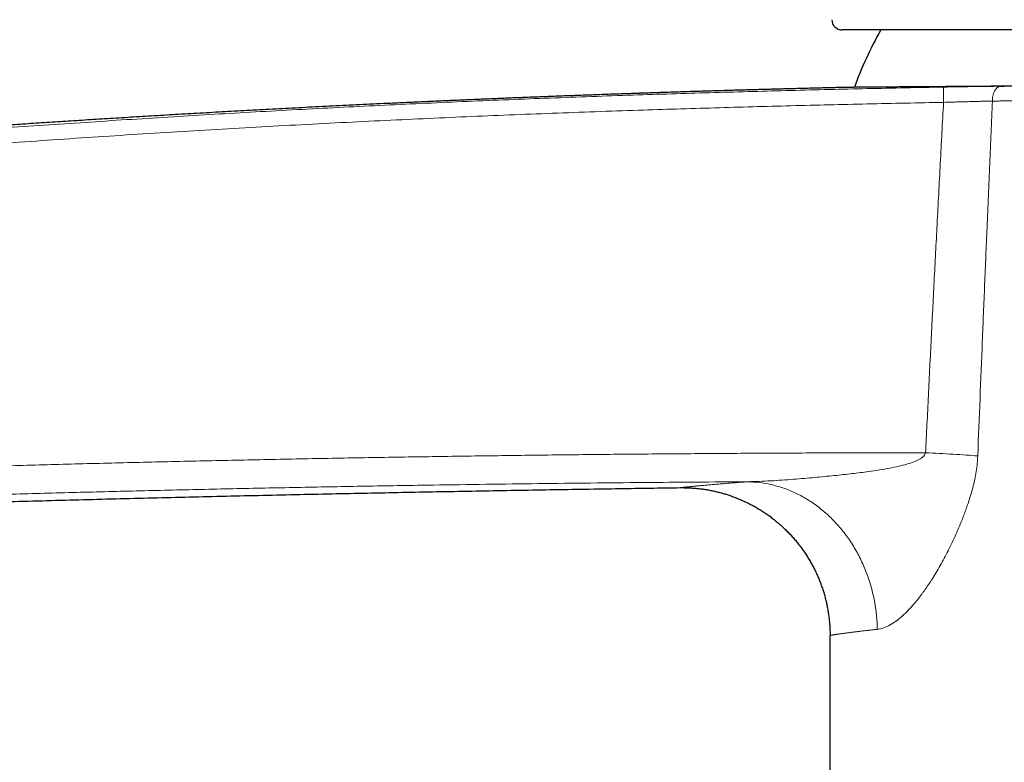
# Model space of a CAD drawing. Header units: millimetres. Extents: x 8 to 674, y 12 to 492.
# Tile 3 of 24: x 134 to 201, y 405 to 455. Entities that reach past the tile are written whole.
import ezdxf

# ---------------------------------------------------------------- set-up
doc = ezdxf.new("R2010")
doc.units = ezdxf.units.MM

msp = doc.modelspace()

# ---------------------------------------------------------------- linework, layer by layer
at = {"color": 7, "linetype": 'Continuous', "lineweight": 30}
for p, q in [((237.916, 454.568), (189.563, 454.568)), ((200.279, 450.754), (200.541, 450.756)), ((188.743, 318.068), (188.743, 413.579))]:
    msp.add_line(p, q, dxfattribs=at)
at = {"color": 252, "linetype": 'Continuous', "lineweight": 0, "flags": 128}
msp.add_lwpolyline([(199.735, 449.754), (199.736, 449.806), (199.738, 449.857), (199.741, 449.909), (199.746, 449.959), (199.752, 450.01), (199.76, 450.059), (199.77, 450.108), (199.78, 450.156), (199.792, 450.203), (199.806, 450.248), (199.82, 450.293), (199.836, 450.335), (199.854, 450.377), (199.872, 450.416), (199.892, 450.454), (199.912, 450.49), (199.934, 450.524), (199.956, 450.556), (199.98, 450.586), (200.004, 450.613), (200.029, 450.639), (200.055, 450.662), (200.082, 450.682), (200.109, 450.7), (200.136, 450.715), (200.164, 450.728), (200.193, 450.739), (200.221, 450.746), (200.25, 450.751), (200.279, 450.754)], dxfattribs=at)
at = {"color": 7, "linetype": 'Continuous', "lineweight": 30}
for centre, radius, start, end in [((189.563, 455.268), 0.7, 180.40273, 270), ((213.743, 442.318), 24.8, 150.39904, 160.28365)]:
    msp.add_arc(centre, radius, start, end, dxfattribs=at)
at = {"color": 252, "linetype": 'Continuous', "lineweight": 0}
msp.add_arc((217.411, 450.33), 20.995, 178.99041, 181.81717, dxfattribs=at)
for points, knots in [([(175.744, 450.168), (176.605, 450.196), (178.328, 450.252), (180.912, 450.329), (183.496, 450.402), (186.081, 450.471), (188.665, 450.535), (191.25, 450.595), (193.835, 450.65), (195.558, 450.684), (196.42, 450.7)], [0, 0, 0, 0, 0.1249962, 0.2499925, 0.3749902, 0.499988, 0.6249903, 0.7499925, 0.8749963, 1, 1, 1, 1]), ([(196.42, 450.7), (196.505, 450.702), (196.674, 450.705), (196.928, 450.71), (197.181, 450.714), (197.435, 450.718), (197.689, 450.722), (197.943, 450.726), (198.195, 450.73), (198.442, 450.733), (198.684, 450.737), (198.921, 450.74), (199.154, 450.743), (199.386, 450.745), (199.615, 450.748), (199.841, 450.75), (200.063, 450.752), (200.207, 450.753), (200.279, 450.754)], [0, 0, 0, 0, 0.061994, 0.124029, 0.186064, 0.248059, 0.311396, 0.374776, 0.438155, 0.501492, 0.563125, 0.624799, 0.686472, 0.748105, 0.811058, 0.874053, 0.937048, 1, 1, 1, 1]), ([(34.107, 436.39), (35.067, 436.545), (36.987, 436.854), (39.868, 437.309), (42.751, 437.756), (45.635, 438.197), (48.519, 438.63), (51.405, 439.055), (54.292, 439.473), (57.18, 439.884), (60.069, 440.287), (62.959, 440.683), (65.851, 441.072), (68.743, 441.453), (71.636, 441.827), (74.53, 442.193), (77.426, 442.552), (80.325, 442.903), (83.227, 443.247), (86.129, 443.584), (89.033, 443.913), (91.896, 444.23), (94.721, 444.535), (97.506, 444.829), (100.292, 445.115), (103.079, 445.395), (105.711, 445.652), (108.19, 445.889), (110.514, 446.106), (112.838, 446.317), (115.163, 446.524), (117.487, 446.726), (119.969, 446.936), (122.606, 447.153), (125.399, 447.376), (128.194, 447.591), (130.988, 447.8), (133.783, 448.001), (136.577, 448.195), (139.372, 448.382), (142.167, 448.562), (144.962, 448.735), (147.758, 448.901), (150.554, 449.059), (153.35, 449.211), (156.147, 449.355), (158.944, 449.492), (161.743, 449.623), (164.542, 449.746), (167.342, 449.862), (170.142, 449.971), (172.943, 450.073), (174.81, 450.137), (175.744, 450.167), (175.744, 450.167)], [0, 0, 0, 0, 0.020485, 0.04097, 0.061455, 0.081939, 0.102424, 0.122909, 0.143394, 0.163879, 0.184364, 0.204849, 0.225333, 0.245818, 0.266303, 0.286788, 0.307273, 0.327791, 0.34831, 0.368829, 0.389347, 0.409866, 0.429533, 0.4492, 0.468867, 0.488534, 0.508201, 0.524592, 0.540983, 0.557373, 0.573761, 0.590148, 0.606536, 0.626216, 0.645896, 0.665575, 0.685255, 0.704935, 0.724602, 0.744268, 0.763935, 0.783602, 0.803269, 0.822935, 0.842602, 0.862269, 0.881936, 0.901603, 0.921282, 0.940961, 0.960641, 0.98032, 1, 1, 1, 1, 1]), ([(238.743, 449.918), (238.742, 449.917), (238.74, 449.917), (238.724, 449.917), (238.699, 449.918), (238.662, 449.918), (238.616, 449.919), (238.561, 449.919), (238.499, 449.92), (238.431, 449.921), (238.355, 449.922), (238.271, 449.924), (238.179, 449.925), (238.078, 449.927), (237.969, 449.928), (237.862, 449.93), (237.757, 449.931), (237.658, 449.933), (237.555, 449.934), (237.435, 449.936), (237.296, 449.938), (237.137, 449.94), (236.97, 449.942), (236.795, 449.945), (236.612, 449.947), (236.42, 449.949), (236.219, 449.952), (236.009, 449.954), (235.791, 449.956), (235.566, 449.959), (235.332, 449.961), (235.109, 449.963), (234.899, 449.965), (234.705, 449.967), (234.506, 449.968), (234.307, 449.97), (234.108, 449.971), (233.909, 449.973), (233.707, 449.974), (233.483, 449.976), (233.236, 449.977), (232.965, 449.978), (232.688, 449.98), (232.406, 449.981), (232.118, 449.982), (231.834, 449.983), (231.555, 449.984), (231.283, 449.985), (231.005, 449.985), (230.724, 449.986), (230.438, 449.986), (230.154, 449.987), (229.871, 449.987), (229.591, 449.987), (229.307, 449.987), (229.02, 449.987), (228.729, 449.986), (228.442, 449.986), (228.159, 449.985), (227.881, 449.985), (227.6, 449.984), (227.285, 449.983), (226.936, 449.982), (226.552, 449.981), (226.162, 449.98), (225.769, 449.978), (225.371, 449.976), (224.962, 449.974), (224.542, 449.972), (224.112, 449.969), (223.677, 449.967), (223.238, 449.964), (222.795, 449.961), (222.379, 449.958), (221.992, 449.955), (221.634, 449.953), (221.274, 449.95), (220.889, 449.947), (220.48, 449.944), (220.045, 449.94), (219.609, 449.936), (219.17, 449.933), (218.728, 449.929), (218.284, 449.925), (217.838, 449.921), (217.406, 449.917), (216.986, 449.913), (216.58, 449.909), (216.173, 449.905), (215.765, 449.901), (215.356, 449.897), (214.946, 449.893), (214.535, 449.889), (214.133, 449.885), (213.739, 449.882), (213.353, 449.878), (212.967, 449.874), (212.597, 449.87), (212.243, 449.867), (211.905, 449.864), (211.567, 449.86), (211.2, 449.857), (210.804, 449.853), (210.379, 449.849), (209.955, 449.844), (209.532, 449.84), (209.11, 449.836), (208.703, 449.832), (208.312, 449.829), (207.936, 449.825), (207.561, 449.821), (207.188, 449.818), (206.815, 449.814), (206.452, 449.811), (206.097, 449.808), (205.75, 449.805), (205.405, 449.802), (205.062, 449.798), (204.72, 449.795), (204.358, 449.792), (203.976, 449.789), (203.576, 449.785), (203.177, 449.782), (202.782, 449.779), (202.39, 449.775), (202, 449.772), (201.614, 449.769), (201.231, 449.766), (200.851, 449.763), (200.475, 449.76), (200.102, 449.757), (199.858, 449.755), (199.735, 449.754)], [0, 0, 0, 0, 0.009382, 0.018765, 0.028147, 0.037564, 0.046982, 0.056399, 0.064793, 0.073189, 0.081585, 0.089979, 0.098419, 0.106859, 0.1153, 0.12374, 0.130156, 0.136573, 0.142995, 0.149417, 0.157944, 0.166473, 0.175001, 0.183555, 0.19211, 0.200664, 0.209343, 0.218023, 0.226702, 0.235409, 0.244117, 0.252823, 0.259491, 0.266158, 0.27283, 0.279503, 0.285764, 0.292024, 0.29829, 0.304555, 0.312459, 0.320363, 0.328267, 0.336191, 0.344117, 0.352041, 0.359165, 0.36629, 0.373413, 0.380553, 0.387692, 0.394831, 0.401568, 0.408305, 0.415042, 0.421791, 0.428541, 0.435291, 0.441551, 0.44781, 0.454075, 0.460339, 0.468655, 0.476973, 0.485289, 0.49363, 0.501971, 0.510312, 0.519094, 0.527877, 0.536659, 0.54547, 0.554282, 0.563093, 0.57008, 0.577067, 0.58406, 0.591053, 0.599364, 0.607676, 0.615989, 0.6243, 0.632654, 0.64101, 0.649365, 0.65772, 0.665276, 0.672833, 0.680389, 0.687945, 0.695534, 0.703123, 0.710713, 0.718301, 0.725425, 0.732549, 0.739679, 0.74681, 0.753071, 0.759332, 0.765597, 0.771863, 0.779767, 0.787672, 0.795576, 0.803501, 0.811426, 0.819351, 0.826475, 0.8336, 0.840724, 0.847863, 0.855003, 0.862143, 0.86888, 0.875617, 0.882354, 0.889103, 0.895854, 0.902603, 0.910678, 0.918753, 0.926827, 0.934923, 0.943021, 0.951117, 0.959253, 0.967389, 0.975524, 0.983683, 0.991842, 1, 1, 1, 1]), ([(196.427, 449.665), (195.566, 449.648), (193.844, 449.615), (191.261, 449.559), (188.678, 449.499), (186.095, 449.435), (183.512, 449.367), (180.93, 449.294), (178.347, 449.216), (176.625, 449.161), (175.765, 449.133)], [0, 0, 0, 0, 0.1249961, 0.2499932, 0.3749902, 0.4999902, 0.6249902, 0.7499931, 0.8749961, 1, 1, 1, 1]), ([(195.212, 425.944), (195.275, 427.234), (195.401, 429.812), (195.594, 433.679), (195.79, 437.546), (195.994, 441.5), (196.206, 445.539), (196.353, 448.289), (196.427, 449.665)], [0, 0, 0, 0, 0.163029, 0.326057, 0.489086, 0.652115, 0.826058, 1, 1, 1, 1]), ([(199.735, 449.754), (199.675, 449.753), (199.555, 449.75), (199.369, 449.746), (199.179, 449.741), (198.984, 449.736), (198.785, 449.731), (198.581, 449.726), (198.373, 449.721), (198.164, 449.715), (197.954, 449.709), (197.743, 449.703), (197.529, 449.697), (197.313, 449.691), (197.094, 449.685), (196.873, 449.678), (196.651, 449.671), (196.502, 449.667), (196.427, 449.665)], [0, 0, 0, 0, 0.061498, 0.122995, 0.184811, 0.246627, 0.309432, 0.372237, 0.435381, 0.498525, 0.560378, 0.62223, 0.684406, 0.746581, 0.809764, 0.872946, 0.936473, 1, 1, 1, 1]), ([(199.735, 449.754), (199.673, 448.328), (199.55, 445.476), (199.375, 441.335), (199.208, 437.331), (198.997, 432.175), (198.844, 428.307), (198.743, 425.729)], [0, 0, 0, 0, 0.178076, 0.356153, 0.517114, 0.678076, 1, 1, 1, 1]), ([(175.765, 449.132), (174.794, 449.1), (172.852, 449.035), (169.939, 448.928), (167.026, 448.813), (164.114, 448.692), (161.202, 448.562), (158.242, 448.423), (155.233, 448.273), (152.176, 448.112), (149.119, 447.943), (146.063, 447.765), (143.007, 447.579), (139.952, 447.384), (136.897, 447.181), (133.988, 446.979), (131.226, 446.78), (128.61, 446.586), (125.995, 446.385), (123.38, 446.178), (120.766, 445.965), (118.152, 445.745), (115.538, 445.52), (112.8, 445.277), (109.938, 445.015), (106.952, 444.734), (103.967, 444.445), (100.982, 444.147), (97.999, 443.842), (95.016, 443.528), (92.223, 443.227), (89.62, 442.939), (87.207, 442.668), (84.633, 442.372), (81.899, 442.052), (79.006, 441.705), (76.113, 441.35), (73.221, 440.989), (70.33, 440.619), (67.44, 440.243), (64.551, 439.859), (61.663, 439.467), (58.776, 439.068), (55.889, 438.662), (53.002, 438.248), (50.116, 437.827), (47.231, 437.399), (44.347, 436.963), (41.623, 436.544), (39.06, 436.144), (36.657, 435.764), (35.056, 435.507), (34.256, 435.378)], [0, 0, 0, 0, 0.020486, 0.040973, 0.06146, 0.081946, 0.102433, 0.122919, 0.144436, 0.165952, 0.187469, 0.208986, 0.230505, 0.252024, 0.273544, 0.295063, 0.313499, 0.331936, 0.350372, 0.368809, 0.387247, 0.405685, 0.424124, 0.442562, 0.463642, 0.484723, 0.505804, 0.526885, 0.547966, 0.569047, 0.590127, 0.607198, 0.624268, 0.641339, 0.661824, 0.682309, 0.702795, 0.72328, 0.743765, 0.76425, 0.784735, 0.80522, 0.825705, 0.846191, 0.866693, 0.887195, 0.907697, 0.928199, 0.948701, 0.965801, 0.9829, 1, 1, 1, 1]), ([(74.882, 422.681), (76.33, 422.758), (79.226, 422.912), (83.571, 423.133), (87.917, 423.346), (92.262, 423.55), (96.609, 423.746), (100.955, 423.934), (105.303, 424.113), (109.65, 424.284), (113.998, 424.446), (118.346, 424.601), (122.695, 424.746), (127.043, 424.884), (131.392, 425.013), (135.741, 425.134), (140.09, 425.246), (144.44, 425.35), (148.789, 425.446), (153.14, 425.533), (157.49, 425.612), (161.78, 425.681), (166.011, 425.742), (170.182, 425.794), (174.354, 425.839), (178.525, 425.875), (182.697, 425.904), (186.868, 425.926), (191.04, 425.94), (193.821, 425.943), (195.212, 425.944)], [0, 0, 0, 0, 0.036138, 0.072276, 0.1084141, 0.1445522, 0.1806902, 0.2168315, 0.2529729, 0.2891143, 0.3252557, 0.361397, 0.397535, 0.4336731, 0.4698112, 0.5059493, 0.5420873, 0.5782286, 0.6143701, 0.6505115, 0.686653, 0.7227943, 0.7574441, 0.7920939, 0.8267437, 0.8613934, 0.896045, 0.9306967, 0.9653484, 1, 1, 1, 1]), ([(183.169, 423.979), (183.688, 423.996), (184.712, 424.03), (186.229, 424.141), (187.664, 424.262), (188.993, 424.39), (190.208, 424.523), (191.229, 424.651), (192.072, 424.774), (192.756, 424.891), (193.373, 425.017), (193.923, 425.157), (194.399, 425.313), (194.788, 425.487), (195.041, 425.661), (195.172, 425.819), (195.199, 425.904), (195.212, 425.944)], [0, 0, 0, 0, 0.128326, 0.2533355, 0.3696857, 0.4770383, 0.575338, 0.6641687, 0.7247241, 0.7803559, 0.8309389, 0.8763953, 0.9169092, 0.9515035, 0.9789208, 0.9900566, 1, 1, 1, 1]), ([(198.743, 425.729), (198.732, 425.556), (198.712, 425.203), (198.64, 424.667), (198.537, 424.114), (198.402, 423.544), (198.235, 422.957), (198.063, 422.434), (197.899, 421.977), (197.754, 421.593), (197.601, 421.209), (197.441, 420.826), (197.274, 420.445), (197.1, 420.065), (196.919, 419.685), (196.624, 419.088), (196.209, 418.307), (195.684, 417.427), (195.312, 416.869), (195.105, 416.579), (195.041, 416.491), (194.978, 416.404), (194.914, 416.319), (194.851, 416.235), (194.638, 415.959), (194.281, 415.525), (193.777, 415.001), (193.289, 414.582), (192.82, 414.272), (192.368, 414.061), (192.084, 414.011), (191.943, 413.987)], [0, 0, 0, 0, 0.030989, 0.063308, 0.097118, 0.132557, 0.169747, 0.208793, 0.234122, 0.259672, 0.285458, 0.311495, 0.337796, 0.364375, 0.391244, 0.418417, 0.493037, 0.564439, 0.624919, 0.632694, 0.640437, 0.648149, 0.65583, 0.663482, 0.671105, 0.7321, 0.78983, 0.844831, 0.89772, 0.949192, 1, 1, 1, 1]), ([(195.212, 425.944), (195.525, 425.928), (196.157, 425.896), (197.08, 425.843), (197.96, 425.787), (198.483, 425.748), (198.743, 425.729)], [0, 0, 0, 0, 0.248429, 0.5, 0.751571, 1, 1, 1, 1]), ([(183.169, 423.979), (181.987, 423.971), (179.623, 423.956), (176.077, 423.927), (172.531, 423.892), (168.985, 423.852), (165.439, 423.806), (161.626, 423.751), (157.547, 423.685), (153.201, 423.606), (148.855, 423.518), (144.509, 423.423), (140.164, 423.319), (135.818, 423.206), (131.472, 423.086), (127.127, 422.957), (122.782, 422.819), (118.438, 422.673), (114.094, 422.519), (109.75, 422.357), (105.407, 422.186), (101.064, 422.007), (96.721, 421.819), (92.378, 421.623), (88.036, 421.419), (83.694, 421.206), (79.353, 420.985), (76.459, 420.831), (75.012, 420.754)], [0, 0, 0, 0, 0.032769, 0.065538, 0.098306, 0.131076, 0.163846, 0.196615, 0.236782, 0.27695, 0.317117, 0.357285, 0.397452, 0.437623, 0.477794, 0.517965, 0.558137, 0.598308, 0.638475, 0.678642, 0.71881, 0.758977, 0.799145, 0.839316, 0.879487, 0.919658, 0.959829, 1, 1, 1, 1]), ([(178.604, 423.578), (178.604, 423.578), (178.603, 423.578), (178.606, 423.578), (178.612, 423.579), (178.623, 423.58), (178.64, 423.582), (178.664, 423.584), (178.699, 423.588), (178.741, 423.593), (178.791, 423.598), (178.849, 423.604), (178.909, 423.61), (178.969, 423.616), (179.027, 423.622), (179.09, 423.628), (179.162, 423.635), (179.246, 423.644), (179.343, 423.653), (179.446, 423.663), (179.557, 423.674), (179.673, 423.685), (179.797, 423.697), (179.927, 423.709), (180.064, 423.722), (180.207, 423.735), (180.356, 423.748), (180.513, 423.762), (180.676, 423.777), (180.846, 423.792), (181.024, 423.807), (181.208, 423.823), (181.399, 423.839), (181.595, 423.855), (181.799, 423.872), (182.011, 423.889), (182.23, 423.907), (182.456, 423.925), (182.688, 423.943), (182.925, 423.961), (183.087, 423.973), (183.169, 423.979)], [0, 0, 0, 0, 0.000458, 0.021574, 0.042691, 0.063819, 0.084947, 0.113216, 0.141486, 0.169755, 0.198085, 0.226416, 0.254746, 0.276067, 0.297389, 0.318721, 0.340053, 0.366988, 0.393925, 0.42086, 0.447845, 0.474832, 0.501817, 0.528914, 0.556011, 0.583108, 0.610253, 0.637399, 0.664545, 0.692147, 0.719752, 0.747355, 0.775006, 0.802658, 0.830309, 0.858567, 0.886827, 0.915086, 0.94339, 0.971696, 1, 1, 1, 1]), ([(183.169, 423.979), (183.428, 423.967), (183.956, 423.943), (184.754, 423.8), (185.562, 423.573), (186.368, 423.249), (187.159, 422.828), (187.923, 422.312), (188.647, 421.705), (189.318, 421.014), (189.925, 420.25), (190.459, 419.424), (190.914, 418.552), (191.286, 417.648), (191.574, 416.726), (191.777, 415.802), (191.906, 414.889), (191.931, 414.284), (191.943, 413.987)], [0, 0, 0, 0, 0.0573781, 0.1166526, 0.1776552, 0.2401766, 0.3039686, 0.3687478, 0.4342024, 0.5, 0.5657976, 0.6312522, 0.6960314, 0.7598234, 0.8223448, 0.8833474, 0.9426219, 1, 1, 1, 1]), ([(191.943, 413.987), (191.901, 413.982), (191.817, 413.973), (191.695, 413.96), (191.574, 413.947), (191.443, 413.932), (191.302, 413.917), (191.153, 413.899), (191.008, 413.883), (190.866, 413.866), (190.73, 413.849), (190.597, 413.833), (190.469, 413.817), (190.345, 413.802), (190.226, 413.787), (190.111, 413.772), (190, 413.758), (189.893, 413.744), (189.79, 413.73), (189.691, 413.716), (189.596, 413.704), (189.506, 413.691), (189.421, 413.679), (189.347, 413.669), (189.283, 413.66), (189.227, 413.652), (189.174, 413.644), (189.125, 413.637), (189.079, 413.63), (189.036, 413.624), (188.996, 413.618), (188.954, 413.612), (188.913, 413.605), (188.873, 413.599), (188.839, 413.594), (188.809, 413.589), (188.785, 413.586), (188.768, 413.583), (188.756, 413.581), (188.749, 413.58), (188.744, 413.579), (188.744, 413.579), (188.743, 413.579)], [0, 0, 0, 0, 0.0201789, 0.0403578, 0.0605453, 0.0807328, 0.1076431, 0.1345548, 0.1614652, 0.1884215, 0.2153791, 0.2423355, 0.2693388, 0.2963434, 0.3233467, 0.3503967, 0.377448, 0.404498, 0.4322796, 0.4600627, 0.4878444, 0.5156772, 0.5435115, 0.5713443, 0.5930154, 0.6146865, 0.6363685, 0.6580504, 0.679313, 0.7005755, 0.7218483, 0.7431211, 0.7715881, 0.8000566, 0.8285236, 0.8570462, 0.8855705, 0.9140931, 0.9355645, 0.9570359, 0.978518, 1, 1, 1, 1])]:
    msp.add_open_spline(points, degree=3, knots=knots, dxfattribs=at)
at = {"color": 7, "linetype": 'Continuous', "lineweight": 30}
for points, knots in [([(189.906, 450.679), (189.902, 450.679), (189.873, 450.678), (189.817, 450.677), (189.735, 450.675), (189.654, 450.673), (189.574, 450.671), (189.497, 450.669), (189.411, 450.667), (189.316, 450.665), (189.212, 450.663), (189.099, 450.66), (188.981, 450.657), (188.859, 450.654), (188.732, 450.651), (188.597, 450.648), (188.455, 450.644), (188.306, 450.641), (188.143, 450.637), (187.968, 450.633), (187.779, 450.628), (187.582, 450.623), (187.375, 450.618), (187.16, 450.612), (186.935, 450.607), (186.709, 450.601), (186.481, 450.595), (186.251, 450.589), (186.015, 450.583), (185.771, 450.576), (185.519, 450.57), (185.254, 450.563), (184.975, 450.555), (184.681, 450.547), (184.379, 450.539), (184.069, 450.531), (183.75, 450.522), (183.422, 450.513), (183.086, 450.503), (182.736, 450.493), (182.372, 450.483), (181.992, 450.472), (181.604, 450.46), (181.206, 450.448), (180.8, 450.436), (180.384, 450.424), (179.958, 450.411), (179.524, 450.397), (179.08, 450.383), (178.628, 450.369), (178.166, 450.355), (177.704, 450.34), (177.243, 450.325), (176.782, 450.309), (176.313, 450.294), (175.966, 450.282), (175.775, 450.276), (175.744, 450.275)], [0, 0, 0, 0, 0.000879, 0.006078, 0.011895, 0.01833, 0.023239, 0.028675, 0.034743, 0.041444, 0.048777, 0.056742, 0.065339, 0.073774, 0.08274, 0.092237, 0.102264, 0.112821, 0.123908, 0.136607, 0.149936, 0.163894, 0.178482, 0.193699, 0.209544, 0.226017, 0.24167, 0.257849, 0.274555, 0.291788, 0.309547, 0.327832, 0.347961, 0.36869, 0.390019, 0.411947, 0.434473, 0.457597, 0.481319, 0.505637, 0.531753, 0.558522, 0.585945, 0.614019, 0.642745, 0.672122, 0.702148, 0.732823, 0.764147, 0.796118, 0.828735, 0.861998, 0.89395, 0.926475, 0.959571, 0.993238, 1, 1, 1, 1]), ([(231.53, 450.982), (231.49, 450.982), (231.359, 450.982), (231.131, 450.983), (230.846, 450.984), (230.556, 450.985), (230.26, 450.986), (229.959, 450.986), (229.672, 450.987), (229.4, 450.987), (229.145, 450.987), (228.886, 450.987), (228.624, 450.987), (228.359, 450.987), (228.089, 450.987), (227.814, 450.986), (227.535, 450.986), (227.252, 450.985), (226.967, 450.985), (226.678, 450.984), (226.367, 450.983), (226.032, 450.982), (225.673, 450.98), (225.311, 450.979), (224.948, 450.977), (224.585, 450.975), (224.222, 450.973), (223.857, 450.971), (223.487, 450.969), (223.115, 450.967), (222.739, 450.964), (222.36, 450.961), (221.984, 450.959), (221.612, 450.956), (221.242, 450.953), (220.871, 450.95), (220.497, 450.947), (220.121, 450.944), (219.743, 450.941), (219.363, 450.938), (218.973, 450.934), (218.575, 450.931), (218.166, 450.927), (217.756, 450.923), (217.349, 450.919), (216.943, 450.915), (216.541, 450.911), (216.138, 450.907), (215.734, 450.903), (215.328, 450.899), (214.921, 450.895), (214.514, 450.891), (214.112, 450.887), (213.717, 450.883), (213.327, 450.879), (212.937, 450.875), (212.546, 450.871), (212.156, 450.867), (211.765, 450.863), (211.375, 450.859), (210.993, 450.855), (210.619, 450.852), (210.254, 450.848), (209.889, 450.844), (209.511, 450.84), (209.12, 450.837), (208.715, 450.833), (208.312, 450.829), (207.911, 450.825), (207.51, 450.821), (207.137, 450.817), (206.789, 450.814), (206.468, 450.811), (206.148, 450.808), (205.829, 450.805), (205.511, 450.802), (205.193, 450.799), (204.875, 450.796), (204.556, 450.793), (204.239, 450.79), (203.924, 450.787), (203.61, 450.784), (203.292, 450.782), (202.968, 450.779), (202.64, 450.776), (202.315, 450.773), (201.98, 450.77), (201.635, 450.768), (201.281, 450.765), (200.931, 450.762), (200.584, 450.759), (200.241, 450.756), (199.923, 450.754), (199.629, 450.751), (199.359, 450.749), (199.092, 450.747), (198.827, 450.745), (198.565, 450.743), (198.305, 450.741), (198.046, 450.739), (197.788, 450.737), (197.534, 450.735), (197.282, 450.734), (197.034, 450.732), (196.773, 450.73), (196.499, 450.728), (196.214, 450.726), (195.934, 450.724), (195.662, 450.722), (195.398, 450.72), (195.142, 450.718), (194.89, 450.716), (194.644, 450.715), (194.403, 450.713), (194.168, 450.711), (193.938, 450.71), (193.717, 450.708), (193.505, 450.707), (193.301, 450.705), (193.103, 450.704), (192.91, 450.703), (192.722, 450.701), (192.54, 450.7), (192.363, 450.699), (192.189, 450.698), (192.017, 450.696), (191.849, 450.695), (191.687, 450.694), (191.533, 450.693), (191.387, 450.692), (191.249, 450.691), (191.117, 450.69), (190.992, 450.689), (190.873, 450.688), (190.761, 450.687), (190.655, 450.686), (190.558, 450.685), (190.468, 450.685), (190.386, 450.684), (190.31, 450.683), (190.24, 450.683), (190.177, 450.682), (190.12, 450.682), (190.069, 450.681), (190.024, 450.681), (189.984, 450.68), (189.951, 450.68), (189.926, 450.679), (189.911, 450.679), (189.907, 450.679), (189.906, 450.679)], [0, 0, 0, 0, 0.003154, 0.010422, 0.017691, 0.024959, 0.032247, 0.039536, 0.046824, 0.052755, 0.058686, 0.064617, 0.070558, 0.0765, 0.082442, 0.088508, 0.094574, 0.10064, 0.106717, 0.112795, 0.118872, 0.126203, 0.133533, 0.140872, 0.148211, 0.155353, 0.162496, 0.169639, 0.176781, 0.183956, 0.191133, 0.198309, 0.205484, 0.212354, 0.219225, 0.226096, 0.232965, 0.239865, 0.246765, 0.253666, 0.260565, 0.267896, 0.275226, 0.282566, 0.289905, 0.297048, 0.304191, 0.311335, 0.318477, 0.325653, 0.332829, 0.340006, 0.347182, 0.354052, 0.360923, 0.367794, 0.374664, 0.381564, 0.388465, 0.395365, 0.402265, 0.408763, 0.415261, 0.421765, 0.428269, 0.435538, 0.442808, 0.450076, 0.457365, 0.464654, 0.471942, 0.477874, 0.483805, 0.489736, 0.495678, 0.501621, 0.507562, 0.513629, 0.519695, 0.525762, 0.531839, 0.537918, 0.543995, 0.550493, 0.556991, 0.563495, 0.569999, 0.577268, 0.584537, 0.591806, 0.599094, 0.606383, 0.613671, 0.619602, 0.625534, 0.631465, 0.637407, 0.643349, 0.64929, 0.655357, 0.661423, 0.667489, 0.673567, 0.679645, 0.685723, 0.693054, 0.700386, 0.707726, 0.715067, 0.72221, 0.729354, 0.736499, 0.743642, 0.750819, 0.757996, 0.765174, 0.772351, 0.779222, 0.786094, 0.792966, 0.799837, 0.806738, 0.81364, 0.820541, 0.827442, 0.834774, 0.842105, 0.849445, 0.856786, 0.863929, 0.871073, 0.878218, 0.885361, 0.892537, 0.899715, 0.906893, 0.914069, 0.92094, 0.927812, 0.934684, 0.941555, 0.948456, 0.955358, 0.962259, 0.96916, 0.976529, 0.983899, 0.991268, 0.998658, 1, 1, 1, 1]), ([(175.744, 450.274), (175.359, 450.261), (174.594, 450.235), (173.45, 450.195), (172.316, 450.154), (171.191, 450.113), (170.075, 450.071), (168.99, 450.029), (167.934, 449.987), (166.908, 449.946), (165.89, 449.904), (164.88, 449.862), (163.879, 449.819), (162.886, 449.776), (161.901, 449.733), (160.924, 449.689), (159.955, 449.645), (159, 449.6), (158.059, 449.556), (157.131, 449.512), (156.212, 449.467), (155.294, 449.422), (154.38, 449.376), (153.467, 449.33), (152.563, 449.283), (151.667, 449.236), (150.785, 449.19), (149.915, 449.143), (149.059, 449.096), (148.211, 449.05), (147.365, 449.003), (146.521, 448.955), (145.679, 448.907), (144.846, 448.859), (144.021, 448.811), (143.204, 448.762), (142.395, 448.714), (141.595, 448.666), (140.803, 448.617), (140.02, 448.569), (139.246, 448.521), (138.479, 448.473), (137.725, 448.425), (136.984, 448.377), (136.255, 448.33), (135.533, 448.283), (134.815, 448.235), (134.1, 448.188), (133.389, 448.14), (132.685, 448.092), (131.989, 448.045), (131.298, 447.997), (130.613, 447.95), (129.844, 447.896), (128.992, 447.836), (128.059, 447.769), (127.136, 447.702), (126.223, 447.636), (125.326, 447.57), (124.444, 447.504), (123.576, 447.439), (122.719, 447.374), (121.892, 447.31), (121.095, 447.249), (120.328, 447.189), (119.568, 447.13), (118.818, 447.07), (118.075, 447.011), (117.341, 446.952), (116.592, 446.891), (115.828, 446.829), (115.05, 446.765), (114.282, 446.702), (113.524, 446.639), (112.777, 446.576), (112.039, 446.513), (111.312, 446.452), (110.596, 446.39), (109.889, 446.329), (109.338, 446.281), (108.938, 446.246), (108.687, 446.224), (108.437, 446.202), (108.189, 446.181), (107.944, 446.159), (107.69, 446.137), (107.43, 446.114), (107.163, 446.09), (106.906, 446.067), (106.65, 446.044), (106.398, 446.022), (106.148, 446), (105.909, 445.978), (105.68, 445.958), (105.461, 445.938), (105.256, 445.919), (105.064, 445.902), (104.886, 445.886), (104.716, 445.871), (104.555, 445.856), (104.404, 445.842), (104.261, 445.829), (104.128, 445.817), (104.003, 445.806), (103.888, 445.795), (103.782, 445.786), (103.685, 445.777), (103.598, 445.769), (103.52, 445.762), (103.458, 445.756), (103.412, 445.752), (103.379, 445.749), (103.349, 445.746), (103.321, 445.743), (103.294, 445.741), (103.264, 445.738), (103.228, 445.735), (103.184, 445.731), (103.131, 445.726), (103.071, 445.72), (103.002, 445.714), (102.924, 445.707), (102.839, 445.699), (102.745, 445.69), (102.645, 445.681), (102.538, 445.671), (102.428, 445.661), (102.315, 445.651), (102.166, 445.637), (101.981, 445.62), (101.757, 445.599), (101.524, 445.577), (101.283, 445.555), (101.036, 445.532), (100.783, 445.508), (100.523, 445.484), (100.255, 445.459), (99.968, 445.432), (99.663, 445.403), (99.337, 445.372), (99.001, 445.34), (98.656, 445.307), (98.301, 445.273), (97.963, 445.241), (97.643, 445.21), (97.344, 445.182), (97.04, 445.152), (96.736, 445.123), (96.436, 445.094), (96.123, 445.063), (95.799, 445.032), (95.464, 444.999), (95.138, 444.967), (94.822, 444.936), (94.517, 444.906), (94.223, 444.877), (93.939, 444.849), (93.665, 444.822), (93.398, 444.796), (93.138, 444.77), (92.887, 444.745), (92.644, 444.72), (92.411, 444.697), (92.188, 444.675), (91.976, 444.654), (91.775, 444.633), (91.582, 444.614), (91.397, 444.595), (91.221, 444.577), (91.052, 444.56), (90.893, 444.544), (90.74, 444.529), (90.588, 444.513), (90.432, 444.498), (90.257, 444.48), (90.059, 444.46), (89.84, 444.437), (89.612, 444.414), (89.376, 444.39), (89.132, 444.365), (88.88, 444.339), (88.611, 444.311), (88.324, 444.282), (88.018, 444.25), (87.703, 444.217), (87.377, 444.183), (87.042, 444.149), (86.697, 444.113), (86.342, 444.075), (85.977, 444.037), (85.602, 443.998), (85.22, 443.957), (84.83, 443.916), (84.433, 443.874), (84.026, 443.83), (83.637, 443.789), (83.266, 443.749), (82.916, 443.712), (82.559, 443.673), (82.195, 443.634), (81.826, 443.594), (81.45, 443.553), (81.07, 443.512), (80.549, 443.455), (79.893, 443.383), (79.103, 443.296), (78.302, 443.207), (77.489, 443.117), (76.666, 443.024), (75.851, 442.932), (75.043, 442.841), (74.244, 442.75), (73.453, 442.659), (72.67, 442.569), (71.895, 442.479), (71.128, 442.389), (70.374, 442.301), (69.632, 442.214), (68.903, 442.127), (68.181, 442.041), (67.461, 441.955), (66.741, 441.869), (66.022, 441.782), (65.311, 441.696), (64.658, 441.616), (64.061, 441.543), (63.515, 441.476), (62.966, 441.408), (62.375, 441.335), (61.743, 441.257), (61.067, 441.172), (60.384, 441.087), (59.693, 441), (58.994, 440.911), (58.287, 440.821), (57.572, 440.73), (56.849, 440.638), (56.119, 440.543), (55.38, 440.448), (54.634, 440.351), (53.894, 440.254), (53.162, 440.158), (52.437, 440.062), (51.704, 439.965), (50.965, 439.867), (50.386, 439.79), (49.968, 439.734), (49.713, 439.699), (49.458, 439.665), (49.204, 439.631), (48.954, 439.597), (48.695, 439.562), (48.43, 439.526), (48.161, 439.49), (47.901, 439.454), (47.649, 439.42), (47.406, 439.387), (47.171, 439.355), (46.946, 439.324), (46.731, 439.295), (46.526, 439.267), (46.332, 439.24), (46.154, 439.216), (45.991, 439.193), (45.844, 439.173), (45.704, 439.154), (45.573, 439.136), (45.45, 439.119), (45.336, 439.103), (45.23, 439.088), (45.133, 439.075), (45.042, 439.062), (44.959, 439.051), (44.883, 439.04), (44.816, 439.031), (44.757, 439.023), (44.705, 439.016), (44.66, 439.009), (44.619, 439.004), (44.578, 438.998), (44.542, 438.993), (44.51, 438.989), (44.478, 438.984), (44.439, 438.979), (44.392, 438.972), (44.334, 438.964), (44.266, 438.955), (44.189, 438.944), (44.104, 438.932), (44.01, 438.919), (43.909, 438.905), (43.803, 438.89), (43.69, 438.875), (43.57, 438.858), (43.442, 438.84), (43.303, 438.82), (43.153, 438.8), (42.992, 438.777), (42.822, 438.753), (42.643, 438.728), (42.456, 438.702), (42.26, 438.674), (42.055, 438.645), (41.838, 438.615), (41.608, 438.582), (41.366, 438.548), (41.114, 438.512), (40.852, 438.475), (40.581, 438.437), (40.304, 438.398), (40.022, 438.357), (39.736, 438.317), (39.44, 438.274), (39.136, 438.231), (38.825, 438.186), (38.507, 438.14), (38.183, 438.094), (37.85, 438.046), (37.506, 437.996), (37.152, 437.945), (36.786, 437.892), (36.411, 437.837), (36.028, 437.781), (35.636, 437.724), (35.235, 437.666), (34.825, 437.605), (34.406, 437.544), (33.979, 437.481), (33.543, 437.417), (33.098, 437.351), (32.644, 437.283), (32.182, 437.215), (31.724, 437.146), (31.271, 437.079), (30.824, 437.012), (30.37, 436.944), (30.051, 436.896), (29.885, 436.871), (29.872, 436.869)], [0, 0, 0, 0, 0.007877, 0.015689, 0.023437, 0.03112, 0.03874, 0.046296, 0.053361, 0.06037, 0.067322, 0.074218, 0.081058, 0.087841, 0.094569, 0.10124, 0.107855, 0.114414, 0.120802, 0.127136, 0.133416, 0.139642, 0.145927, 0.152155, 0.158329, 0.164446, 0.170508, 0.176408, 0.182255, 0.188048, 0.193787, 0.199589, 0.205335, 0.211025, 0.21666, 0.222239, 0.227763, 0.233231, 0.238632, 0.243978, 0.249268, 0.254503, 0.259683, 0.264716, 0.269696, 0.274623, 0.279497, 0.284415, 0.289277, 0.294084, 0.298837, 0.303552, 0.308233, 0.312878, 0.319324, 0.325701, 0.33201, 0.338251, 0.344423, 0.350419, 0.356348, 0.362212, 0.36801, 0.373317, 0.378568, 0.383762, 0.3889, 0.39398, 0.399004, 0.40397, 0.409368, 0.414697, 0.419956, 0.425146, 0.430267, 0.435319, 0.440301, 0.445214, 0.450057, 0.454831, 0.456563, 0.458287, 0.460001, 0.461706, 0.463394, 0.465041, 0.466928, 0.468756, 0.470525, 0.472235, 0.474014, 0.475725, 0.477367, 0.478939, 0.480442, 0.481875, 0.483164, 0.48439, 0.485555, 0.486658, 0.487699, 0.488679, 0.489596, 0.490452, 0.491246, 0.491978, 0.492636, 0.493235, 0.493774, 0.494253, 0.4945, 0.494727, 0.494934, 0.495122, 0.495302, 0.495495, 0.495744, 0.496049, 0.496412, 0.496831, 0.497306, 0.497839, 0.498428, 0.499074, 0.499776, 0.500517, 0.50128, 0.50206, 0.502856, 0.504346, 0.505892, 0.507492, 0.509148, 0.51086, 0.512594, 0.514382, 0.516224, 0.518119, 0.520292, 0.522531, 0.524837, 0.527209, 0.529648, 0.532154, 0.53417, 0.536227, 0.538326, 0.540431, 0.542492, 0.544509, 0.546871, 0.54917, 0.551404, 0.553575, 0.555683, 0.55769, 0.559636, 0.56152, 0.563342, 0.565134, 0.566862, 0.568526, 0.570125, 0.57166, 0.573106, 0.574489, 0.57581, 0.577069, 0.57829, 0.579447, 0.580538, 0.581567, 0.582598, 0.583663, 0.584763, 0.586212, 0.587717, 0.589278, 0.590894, 0.592567, 0.594295, 0.596079, 0.598106, 0.600201, 0.602363, 0.604593, 0.606891, 0.609257, 0.611691, 0.614193, 0.616763, 0.619401, 0.622058, 0.624781, 0.62757, 0.630425, 0.632786, 0.63519, 0.637637, 0.640127, 0.642661, 0.645238, 0.647858, 0.650482, 0.655947, 0.661364, 0.666734, 0.672435, 0.678082, 0.683674, 0.689212, 0.694695, 0.700122, 0.705495, 0.710813, 0.716075, 0.721282, 0.726342, 0.731348, 0.736301, 0.741199, 0.746193, 0.751129, 0.756007, 0.760828, 0.764576, 0.768311, 0.772082, 0.775892, 0.780478, 0.785118, 0.789812, 0.794561, 0.799364, 0.804221, 0.809133, 0.8141, 0.819121, 0.824196, 0.829326, 0.834511, 0.839449, 0.844436, 0.849471, 0.854555, 0.859687, 0.86143, 0.863178, 0.864932, 0.866691, 0.868423, 0.870106, 0.872028, 0.873883, 0.875671, 0.877392, 0.879079, 0.880697, 0.882244, 0.883722, 0.88513, 0.886468, 0.887736, 0.888807, 0.889822, 0.890782, 0.891687, 0.892536, 0.893316, 0.894042, 0.894715, 0.895335, 0.89591, 0.89643, 0.896895, 0.897304, 0.897658, 0.897952, 0.898233, 0.898514, 0.898796, 0.898969, 0.899187, 0.899453, 0.899767, 0.900175, 0.900643, 0.901172, 0.90176, 0.902408, 0.903117, 0.90384, 0.904616, 0.905446, 0.906329, 0.907266, 0.908317, 0.909429, 0.910601, 0.911833, 0.913125, 0.914477, 0.915889, 0.917362, 0.918968, 0.920641, 0.92238, 0.924185, 0.926056, 0.927993, 0.92991, 0.931888, 0.933926, 0.936025, 0.938185, 0.940365, 0.942603, 0.9449, 0.947256, 0.949719, 0.952244, 0.954829, 0.957475, 0.960182, 0.96295, 0.965779, 0.968669, 0.971619, 0.974631, 0.977703, 0.980836, 0.98403, 0.987284, 0.990321, 0.993409, 0.996548, 0.999737, 1, 1, 1, 1]), ([(72.831, 420.418), (74.054, 420.474), (76.711, 420.595), (80.801, 420.774), (85.1, 420.958), (89.393, 421.137), (93.681, 421.309), (97.966, 421.476), (102.389, 421.643), (106.951, 421.808), (111.654, 421.972), (116.353, 422.129), (121.051, 422.28), (125.843, 422.426), (130.729, 422.569), (135.71, 422.706), (140.692, 422.836), (145.676, 422.959), (150.662, 423.074), (155.557, 423.179), (160.36, 423.275), (165.073, 423.363), (169.791, 423.445), (174.302, 423.517), (177.24, 423.558), (178.604, 423.578)], [0, 0, 0, 0, 0.0347, 0.075408, 0.11606, 0.156661, 0.197217, 0.237732, 0.278211, 0.322701, 0.367159, 0.411592, 0.456006, 0.500406, 0.547491, 0.594576, 0.641668, 0.688775, 0.735905, 0.783065, 0.827565, 0.872105, 0.916691, 0.961329, 1, 1, 1, 1]), ([(178.599, 423.578), (178.621, 423.578), (178.689, 423.579), (178.803, 423.579), (178.943, 423.577), (179.083, 423.573), (179.225, 423.568), (179.367, 423.56), (179.51, 423.55), (179.653, 423.538), (179.796, 423.524), (179.94, 423.507), (180.083, 423.489), (180.226, 423.469), (180.369, 423.446), (180.512, 423.422), (180.654, 423.395), (180.797, 423.366), (180.938, 423.335), (181.08, 423.302), (181.221, 423.267), (181.362, 423.23), (181.502, 423.191), (181.641, 423.15), (181.78, 423.107), (181.919, 423.062), (182.056, 423.014), (182.194, 422.965), (182.33, 422.914), (182.466, 422.861), (182.601, 422.805), (182.735, 422.748), (182.868, 422.689), (183.005, 422.626), (183.147, 422.558), (183.292, 422.485), (183.435, 422.41), (183.578, 422.333), (183.718, 422.254), (183.858, 422.173), (183.995, 422.089), (184.131, 422.004), (184.266, 421.916), (184.399, 421.826), (184.53, 421.735), (184.66, 421.641), (184.788, 421.546), (184.914, 421.448), (185.039, 421.349), (185.162, 421.248), (185.283, 421.145), (185.402, 421.04), (185.52, 420.933), (185.636, 420.825), (185.75, 420.714), (185.862, 420.603), (185.972, 420.489), (186.08, 420.374), (186.187, 420.257), (186.291, 420.139), (186.394, 420.019), (186.494, 419.898), (186.593, 419.775), (186.689, 419.651), (186.784, 419.525), (186.876, 419.398), (186.967, 419.269), (187.055, 419.14), (187.141, 419.009), (187.225, 418.876), (187.307, 418.743), (187.387, 418.608), (187.465, 418.472), (187.54, 418.335), (187.613, 418.197), (187.684, 418.058), (187.753, 417.918), (187.82, 417.777), (187.884, 417.635), (187.946, 417.492), (188.006, 417.348), (188.064, 417.203), (188.119, 417.058), (188.172, 416.912), (188.223, 416.765), (188.271, 416.617), (188.317, 416.469), (188.361, 416.32), (188.402, 416.17), (188.441, 416.02), (188.478, 415.87), (188.512, 415.719), (188.544, 415.567), (188.574, 415.415), (188.601, 415.263), (188.626, 415.11), (188.648, 414.957), (188.668, 414.804), (188.686, 414.651), (188.701, 414.497), (188.714, 414.344), (188.725, 414.19), (188.733, 414.036), (188.739, 413.882), (188.743, 413.73), (188.743, 413.629), (188.743, 413.579)], [0, 0, 0, 0, 0.004139, 0.012826, 0.02163, 0.030517, 0.039465, 0.048459, 0.057487, 0.066543, 0.07562, 0.084716, 0.093825, 0.102947, 0.112079, 0.12122, 0.130368, 0.139522, 0.148682, 0.157848, 0.167017, 0.17619, 0.185367, 0.194547, 0.20373, 0.212915, 0.222103, 0.231293, 0.240484, 0.249678, 0.258873, 0.26807, 0.277268, 0.286467, 0.296699, 0.30694, 0.317162, 0.327367, 0.337555, 0.347727, 0.357883, 0.368025, 0.378153, 0.388267, 0.398369, 0.408458, 0.418536, 0.428602, 0.438658, 0.448703, 0.458737, 0.468762, 0.478778, 0.488784, 0.498782, 0.508771, 0.518751, 0.528723, 0.538688, 0.548644, 0.558593, 0.568535, 0.57847, 0.588397, 0.598318, 0.608232, 0.618139, 0.62804, 0.637935, 0.647824, 0.657706, 0.667582, 0.677453, 0.687318, 0.697177, 0.70703, 0.716878, 0.72672, 0.736557, 0.746389, 0.756215, 0.766036, 0.775852, 0.785663, 0.795469, 0.80527, 0.815066, 0.824857, 0.834643, 0.844424, 0.854201, 0.863973, 0.87374, 0.883502, 0.893259, 0.903012, 0.91276, 0.922504, 0.932242, 0.941976, 0.951706, 0.961431, 0.971151, 0.980867, 0.990578, 1, 1, 1, 1])]:
    msp.add_open_spline(points, degree=3, knots=knots, dxfattribs=at)

doc.saveas('drawing.dxf')
